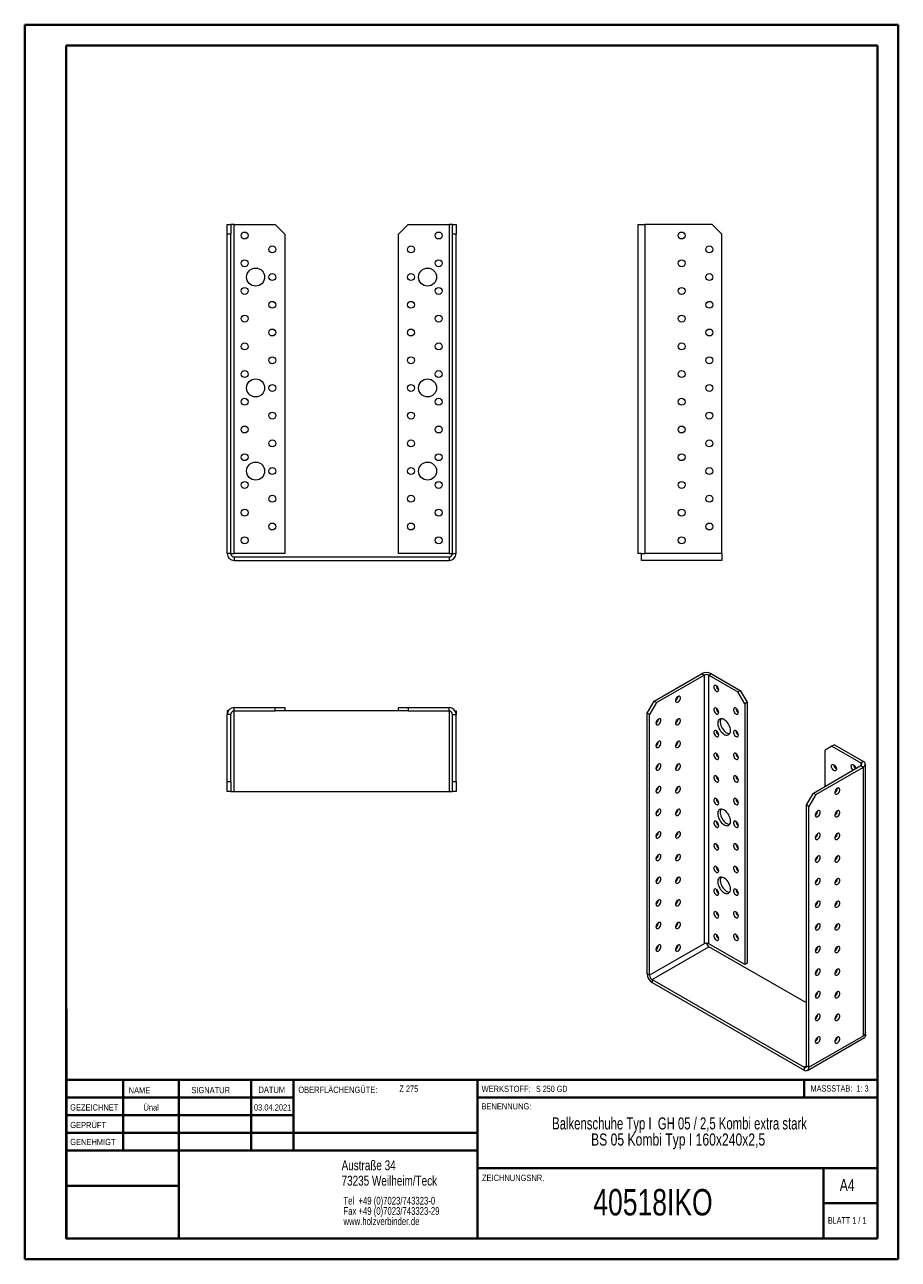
# Model space of a CAD drawing. Header units: millimetres. Extents: x 0 to 210, y 0 to 297.
import ezdxf

# ---------------------------------------------------------------- set-up
doc = ezdxf.new("R2010")
doc.units = ezdxf.units.MM
doc.styles.add('SLDTEXTSTYLE0', font='TXT', dxfattribs={"width": 0.75})
doc.styles.add('SLDTEXTSTYLE1', font='TXT', dxfattribs={"width": 0.681818})
doc.styles.add('SLDTEXTSTYLE2', font='TXT', dxfattribs={"width": 0.7})
doc.styles.add('SLDTEXTSTYLE3', font='TXT', dxfattribs={"width": 0.6875})
doc.styles.add('SLDTEXTSTYLE4', font='TXT', dxfattribs={"width": 0.69898})

# ---------------------------------------------------------------- blocks, each defined once
blk = doc.blocks.new('SW_NOTE_0')
at = {"color": 0, "linetype": 'Continuous', "lineweight": 0, "char_height": 1.8521, "attachment_point": 1, "style": 'SLDTEXTSTYLE0'}
for s, insert in [('Tel  +49 (0)7023/743323-0', (0, 2.39)), ('Fax +49 (0)7023/743323-29', (0, -0.08)), ('www.holzverbinder.de', (0, -2.55))]:
    blk.add_mtext(s, dxfattribs=dict(at, insert=insert))
blk = doc.blocks.new('SW_NOTE_1')
at = {"color": 0, "linetype": 'Continuous', "lineweight": 0, "char_height": 2.9104, "attachment_point": 2}
for s, insert, style in [('Balkenschuhe Typ I  GH 05 / 2,5 Kombi extra stark', (45.38, 3.75), 'SLDTEXTSTYLE4'), ('BS 05 Kombi Typ I 160x240x2,5', (45.04, -0.13), 'SLDTEXTSTYLE0')]:
    blk.add_mtext(s, dxfattribs=dict(at, insert=insert, style=style))

msp = doc.modelspace()

# ---------------------------------------------------------------- linework, layer by layer
at = {"color": 7, "linetype": 'Continuous', "lineweight": 40}
for p, q in [((0.08, 0.21), (0.08, 297.21)), ((0.08, 297.21), (210.08, 297.21)), ((210.08, 0.21), (210.08, 297.21)), ((210.08, 292.21), (210.08, 297.21)), ((10.08, 292.21), (205.08, 292.21)), ((10.08, 5.21), (10.08, 292.21)), ((205.08, 5.21), (205.08, 292.21)), ((10.11, 60.37), (10.11, 5.12)), ((205.08, 43.37), (10.11, 43.37)), ((23.71, 43.37), (23.71, 26.37)), ((37.1, 43.37), (37.1, 5.12)), ((54.51, 43.37), (54.51, 26.37)), ((64.71, 26.37), (64.71, 43.37)), ((108.91, 43.37), (108.91, 5.12)), ((187.47, 39.12), (187.47, 43.37)), ((64.71, 39.1), (10.11, 39.1)), ((205.08, 39.12), (108.91, 39.12)), ((64.71, 34.87), (10.11, 34.87)), ((108.91, 30.62), (10.11, 30.62)), ((108.91, 26.37), (10.11, 26.37)), ((108.91, 22.12), (205.08, 22.12)), ((192.08, 5.21), (192.08, 22.21)), ((37.1, 17.87), (10.11, 17.87)), ((10.11, 13.71), (10.08, 13.71)), ((205.08, 13.71), (192.08, 13.71)), ((10.11, 9.46), (10.08, 9.46)), ((10.08, 5.21), (205.08, 5.21)), ((205.08, 5.21), (180.99, 5.21)), ((0.08, 0.21), (210.08, 0.21))]:
    msp.add_line(p, q, dxfattribs=at)
at = {"color": 7, "linetype": 'Continuous', "lineweight": 15}
for p, q in [((48.76, 249.17), (49.59, 249.17)), ((48.76, 246.83), (48.76, 249.17)), ((49.59, 246.83), (48.76, 246.83)), ((48.76, 170), (48.76, 246.83)), ((49.59, 249.17), (49.59, 246.83)), ((50.43, 249.17), (49.59, 249.17)), ((49.59, 170), (49.59, 246.83)), ((50.43, 170), (50.43, 249.17)), ((50.43, 249.17), (60.26, 249.17)), ((62.59, 246.83), (60.26, 249.17)), ((62.59, 246.83), (62.59, 170)), ((92.26, 249.17), (89.93, 246.83)), ((89.93, 170), (89.93, 246.83)), ((92.26, 249.17), (102.09, 249.17)), ((102.09, 249.17), (102.09, 170)), ((102.93, 249.17), (102.09, 249.17)), ((102.93, 246.83), (102.93, 249.17)), ((102.93, 249.17), (103.76, 249.17)), ((102.93, 170), (102.93, 246.83)), ((103.76, 246.83), (102.93, 246.83)), ((103.76, 249.17), (103.76, 246.83)), ((103.76, 170), (103.76, 246.83)), ((147.5, 249.17), (147.5, 170)), ((147.5, 249.17), (149.17, 249.17)), ((149.17, 249.17), (149.17, 170)), ((165.33, 249.17), (149.17, 249.17)), ((167.67, 246.83), (165.33, 249.17)), ((167.67, 170), (167.67, 246.83)), ((49.59, 170), (48.76, 170)), ((49.59, 170), (50.43, 170)), ((62.59, 170), (50.43, 170)), ((102.09, 170), (89.93, 170)), ((102.09, 170), (102.93, 170)), ((102.93, 170), (103.76, 170)), ((148.33, 170), (147.5, 170)), ((148.33, 168.33), (148.33, 170)), ((148.33, 170), (149.17, 170)), ((167.67, 170), (149.17, 170)), ((167.67, 170), (167.67, 168.33)), ((50.43, 169.17), (50.43, 168.33)), ((50.43, 169.17), (102.09, 169.17)), ((50.43, 168.33), (102.09, 168.33)), ((102.09, 169.17), (102.09, 168.33)), ((167.67, 168.33), (148.33, 168.33)), ((151.36, 134.48), (162.79, 141.08)), ((151.94, 134.14), (163.38, 140.74)), ((163.38, 140.74), (162.79, 141.08)), ((163.38, 140.74), (163.38, 76.09)), ((164.55, 140.74), (165.14, 141.08)), ((164.55, 76.09), (164.55, 140.74)), ((164.55, 140.74), (171.51, 136.72)), ((165.14, 141.08), (172.1, 137.06)), ((171.51, 136.72), (172.1, 137.06)), ((173.16, 133.87), (171.51, 136.72)), ((172.1, 137.06), (173.75, 134.21)), ((149.71, 131.62), (151.36, 134.48)), ((151.94, 134.14), (150.29, 131.28)), ((151.36, 134.48), (151.94, 134.14)), ((173.75, 134.21), (173.16, 133.87)), ((173.16, 133.87), (173.16, 71.13)), ((173.75, 134.21), (173.75, 71.47)), ((48.76, 132.12), (48.76, 131.28)), ((48.98, 132.12), (48.76, 132.12)), ((49.59, 131.28), (48.76, 131.28)), ((48.76, 115.12), (48.76, 131.28)), ((49.59, 115.12), (49.59, 131.28)), ((50.43, 132.12), (50.43, 132.95)), ((50.43, 132.95), (60.26, 132.95)), ((50.43, 132.12), (60.26, 132.12)), ((50.43, 112.78), (50.43, 132.12)), ((60.26, 132.12), (60.26, 132.95)), ((60.26, 132.95), (62.59, 132.95)), ((62.59, 132.12), (60.26, 132.12)), ((62.59, 132.95), (62.59, 132.12)), ((89.93, 132.12), (62.59, 132.12)), ((89.93, 132.12), (89.93, 132.95)), ((89.93, 132.95), (92.26, 132.95)), ((92.26, 132.12), (89.93, 132.12)), ((92.26, 132.95), (92.26, 132.12)), ((92.26, 132.95), (102.09, 132.95)), ((92.26, 132.12), (102.09, 132.12)), ((102.09, 132.12), (102.09, 132.95)), ((102.09, 132.12), (102.09, 112.78)), ((102.93, 131.28), (103.76, 131.28)), ((102.93, 115.12), (102.93, 131.28)), ((103.54, 132.12), (103.76, 132.12)), ((103.76, 132.12), (103.76, 131.28)), ((103.76, 115.12), (103.76, 131.28)), ((150.29, 131.28), (149.71, 131.62)), ((149.71, 68.88), (149.71, 131.62)), ((150.29, 68.54), (150.29, 131.28)), ((194.13, 123.66), (192.49, 122.71)), ((192.49, 114), (192.49, 122.71)), ((194.72, 124), (194.13, 123.66)), ((194.13, 123.66), (201.09, 119.65)), ((194.72, 124), (201.68, 119.99)), ((189.66, 112.37), (201.09, 118.97)), ((201.09, 119.65), (201.68, 119.99)), ((201.09, 119.65), (201.09, 118.97)), ((201.09, 118.97), (201.68, 118.63)), ((202.17, 54.66), (202.17, 119.31)), ((190.25, 112.03), (201.68, 118.63)), ((201.68, 53.98), (201.68, 118.63)), ((48.76, 115.12), (49.59, 115.12)), ((48.76, 112.78), (48.76, 115.12)), ((49.59, 115.12), (49.59, 112.78)), ((102.93, 115.12), (103.76, 115.12)), ((102.93, 112.78), (102.93, 115.12)), ((103.76, 115.12), (103.76, 112.78)), ((49.59, 112.78), (48.76, 112.78)), ((49.59, 112.78), (50.43, 112.78)), ((50.43, 112.78), (102.09, 112.78)), ((102.09, 112.78), (102.93, 112.78)), ((103.76, 112.78), (102.93, 112.78)), ((188.01, 109.51), (189.66, 112.37)), ((190.25, 112.03), (188.6, 109.17)), ((189.66, 112.37), (190.25, 112.03)), ((188.6, 109.17), (188.01, 109.51)), ((188.01, 46.77), (188.01, 109.51)), ((188.6, 46.43), (188.6, 109.17)), ((163.38, 76.09), (150.29, 68.54)), ((150.88, 67.52), (164.55, 75.41)), ((173.16, 71.13), (164.55, 76.09)), ((188.01, 61.88), (164.55, 75.41)), ((173.75, 71.47), (173.16, 71.13)), ((150.29, 68.54), (149.71, 68.88)), ((150.88, 67.52), (187.42, 46.43)), ((150.88, 67.52), (150.88, 66.84)), ((150.88, 66.84), (187.42, 45.75)), ((195.2, 58.41), (194.96, 58.54)), ((188.25, 45.67), (201.92, 53.56)), ((188.6, 46.43), (201.68, 53.98)), ((202.27, 54.32), (201.68, 53.98)), ((202.11, 54.42), (202.27, 54.32)), ((188.01, 46.77), (187.42, 46.43)), ((187.42, 46.43), (187.42, 45.75)), ((188.01, 46.77), (188.6, 46.43))]:
    msp.add_line(p, q, dxfattribs=at)
at = {"color": 7, "linetype": 'Continuous', "lineweight": 0}
for p, q in [((64.71, 39.12), (10.11, 39.12)), ((23.71, 5.21), (23.71, 5.12)), ((54.51, 5.21), (54.51, 5.12))]:
    msp.add_line(p, q, dxfattribs=at)
at = {"color": 7, "linetype": 'Continuous', "lineweight": 15, "flags": 128}
for points in [[(166.91, 137.2), (166.89, 137.42), (166.81, 137.64), (166.69, 137.86), (166.54, 138.05), (166.37, 138.19), (166.19, 138.28), (166.03, 138.3), (165.89, 138.25), (165.79, 138.14), (165.74, 137.98), (165.74, 137.77), (165.79, 137.55), (165.89, 137.33), (166.03, 137.12), (166.19, 136.95), (166.37, 136.84), (166.54, 136.78), (166.69, 136.8), (166.81, 136.88), (166.89, 137.01), (166.91, 137.2)], [(157.13, 135.64), (156.96, 135.5), (156.8, 135.33), (156.67, 135.11), (156.58, 134.89), (156.54, 134.67), (156.56, 134.47), (156.62, 134.32), (156.73, 134.22), (156.87, 134.19), (157.04, 134.23), (157.22, 134.33), (157.39, 134.49), (157.53, 134.69), (157.64, 134.91), (157.7, 135.13), (157.72, 135.34), (157.68, 135.52), (157.59, 135.64), (157.46, 135.71), (157.3, 135.71), (157.13, 135.64)], [(166.91, 131.76), (166.89, 131.97), (166.81, 132.2), (166.69, 132.42), (166.54, 132.61), (166.37, 132.75), (166.19, 132.84), (166.03, 132.86), (165.89, 132.81), (165.79, 132.7), (165.74, 132.53), (165.74, 132.33), (165.79, 132.11), (165.89, 131.88), (166.03, 131.68), (166.19, 131.51), (166.37, 131.39), (166.54, 131.34), (166.69, 131.35), (166.81, 131.43), (166.89, 131.57), (166.91, 131.76)], [(171.63, 131.76), (171.6, 131.97), (171.52, 132.2), (171.4, 132.42), (171.25, 132.61), (171.08, 132.75), (170.91, 132.84), (170.74, 132.86), (170.6, 132.81), (170.51, 132.7), (170.45, 132.53), (170.45, 132.33), (170.51, 132.11), (170.6, 131.88), (170.74, 131.68), (170.91, 131.51), (171.08, 131.39), (171.25, 131.34), (171.4, 131.35), (171.52, 131.43), (171.6, 131.57), (171.63, 131.76)], [(152.42, 130.19), (152.24, 130.06), (152.08, 129.88), (151.95, 129.67), (151.87, 129.44), (151.83, 129.22), (151.84, 129.03), (151.91, 128.88), (152.01, 128.78), (152.16, 128.75), (152.33, 128.79), (152.5, 128.89), (152.67, 129.05), (152.82, 129.24), (152.93, 129.47), (152.99, 129.69), (153, 129.9), (152.96, 130.08), (152.88, 130.2), (152.75, 130.27), (152.59, 130.26), (152.42, 130.19)], [(157.13, 130.19), (156.96, 130.06), (156.8, 129.88), (156.67, 129.67), (156.58, 129.44), (156.54, 129.22), (156.56, 129.03), (156.62, 128.88), (156.73, 128.78), (156.87, 128.75), (157.04, 128.79), (157.22, 128.89), (157.39, 129.05), (157.53, 129.24), (157.64, 129.47), (157.7, 129.69), (157.72, 129.9), (157.68, 130.08), (157.59, 130.2), (157.46, 130.26), (157.3, 130.26), (157.13, 130.19)], [(169.74, 127.4), (169.72, 127.73), (169.64, 128.08), (169.52, 128.43), (169.36, 128.78), (169.16, 129.12), (168.93, 129.42), (168.68, 129.7), (168.41, 129.92), (168.14, 130.09), (167.87, 130.21), (167.61, 130.26), (167.36, 130.25), (167.15, 130.18), (166.97, 130.04), (166.83, 129.85), (166.73, 129.61), (166.68, 129.33), (166.68, 129.01), (166.73, 128.67), (166.83, 128.32), (166.97, 127.96), (167.15, 127.62), (167.36, 127.3), (167.61, 127.01), (167.87, 126.76), (168.14, 126.56), (168.41, 126.41), (168.68, 126.33), (168.93, 126.31), (169.16, 126.35), (169.36, 126.46), (169.52, 126.62), (169.64, 126.84), (169.72, 127.1), (169.74, 127.4)], [(167.46, 130.26), (167.42, 130.19), (167.32, 129.95), (167.27, 129.67), (167.27, 129.35), (167.32, 129.01), (167.42, 128.66), (167.56, 128.3), (167.74, 127.96), (167.95, 127.64), (168.19, 127.35), (168.46, 127.1), (168.73, 126.9), (169, 126.75), (169.27, 126.67), (169.52, 126.65), (169.54, 126.65)], [(152.42, 124.75), (152.24, 124.62), (152.08, 124.44), (151.95, 124.23), (151.87, 124), (151.83, 123.78), (151.84, 123.58), (151.91, 123.43), (152.01, 123.34), (152.16, 123.31), (152.33, 123.34), (152.5, 123.45), (152.67, 123.6), (152.82, 123.8), (152.93, 124.02), (152.99, 124.25), (153, 124.46), (152.96, 124.63), (152.88, 124.76), (152.75, 124.82), (152.59, 124.82), (152.42, 124.75)], [(157.13, 124.75), (156.96, 124.62), (156.8, 124.44), (156.67, 124.23), (156.58, 124), (156.54, 123.78), (156.56, 123.58), (156.62, 123.43), (156.73, 123.34), (156.87, 123.31), (157.04, 123.34), (157.22, 123.45), (157.39, 123.6), (157.53, 123.8), (157.64, 124.02), (157.7, 124.25), (157.72, 124.46), (157.68, 124.63), (157.59, 124.76), (157.46, 124.82), (157.3, 124.82), (157.13, 124.75)], [(166.91, 126.31), (166.89, 126.53), (166.81, 126.75), (166.69, 126.97), (166.54, 127.16), (166.37, 127.31), (166.19, 127.39), (166.03, 127.41), (165.89, 127.36), (165.79, 127.25), (165.74, 127.09), (165.74, 126.89), (165.79, 126.66), (165.89, 126.44), (166.03, 126.23), (166.19, 126.06), (166.37, 125.95), (166.54, 125.89), (166.69, 125.91), (166.81, 125.99), (166.89, 126.13), (166.91, 126.31)], [(171.63, 126.31), (171.6, 126.53), (171.52, 126.76), (171.4, 126.97), (171.25, 127.16), (171.08, 127.31), (170.91, 127.39), (170.74, 127.41), (170.6, 127.37), (170.51, 127.25), (170.45, 127.09), (170.45, 126.89), (170.51, 126.66), (170.6, 126.44), (170.74, 126.23), (170.91, 126.07), (171.08, 125.95), (171.25, 125.9), (171.4, 125.91), (171.52, 125.99), (171.6, 126.13), (171.63, 126.31)], [(166.91, 120.87), (166.89, 121.08), (166.81, 121.31), (166.69, 121.53), (166.54, 121.72), (166.37, 121.86), (166.19, 121.95), (166.03, 121.97), (165.89, 121.92), (165.79, 121.81), (165.74, 121.65), (165.74, 121.44), (165.79, 121.22), (165.89, 121), (166.03, 120.79), (166.19, 120.62), (166.37, 120.51), (166.54, 120.45), (166.69, 120.46), (166.81, 120.54), (166.89, 120.68), (166.91, 120.87)], [(171.63, 120.87), (171.6, 121.08), (171.52, 121.31), (171.4, 121.53), (171.25, 121.72), (171.08, 121.86), (170.91, 121.95), (170.74, 121.97), (170.6, 121.92), (170.51, 121.81), (170.45, 121.65), (170.45, 121.44), (170.51, 121.22), (170.6, 121), (170.74, 120.79), (170.91, 120.62), (171.08, 120.51), (171.25, 120.45), (171.4, 120.47), (171.52, 120.55), (171.6, 120.68), (171.63, 120.87)], [(152.42, 119.3), (152.24, 119.17), (152.08, 118.99), (151.95, 118.78), (151.87, 118.56), (151.83, 118.34), (151.84, 118.14), (151.91, 117.99), (152.01, 117.89), (152.16, 117.86), (152.33, 117.9), (152.5, 118), (152.67, 118.16), (152.82, 118.36), (152.93, 118.58), (152.99, 118.8), (153, 119.01), (152.96, 119.19), (152.88, 119.31), (152.75, 119.38), (152.59, 119.37), (152.42, 119.3)], [(157.13, 119.3), (156.96, 119.17), (156.8, 118.99), (156.67, 118.78), (156.58, 118.56), (156.54, 118.34), (156.56, 118.14), (156.62, 117.99), (156.73, 117.89), (156.87, 117.86), (157.04, 117.9), (157.22, 118), (157.39, 118.16), (157.53, 118.36), (157.64, 118.58), (157.7, 118.8), (157.72, 119.01), (157.68, 119.19), (157.59, 119.31), (157.46, 119.38), (157.3, 119.37), (157.13, 119.3)], [(194.02, 118.83), (194.04, 119.02), (194.12, 119.15), (194.24, 119.23), (194.39, 119.25), (194.56, 119.19), (194.74, 119.08), (194.9, 118.91), (195.04, 118.7), (195.14, 118.48), (195.19, 118.25), (195.19, 118.05), (195.14, 117.89), (195.04, 117.78), (194.9, 117.73), (194.74, 117.75), (194.56, 117.84), (194.39, 117.98), (194.24, 118.17), (194.12, 118.39), (194.04, 118.61), (194.02, 118.83)], [(198.73, 118.83), (198.76, 119.02), (198.83, 119.15), (198.95, 119.23), (199.11, 119.25), (199.28, 119.19), (199.45, 119.08), (199.62, 118.91), (199.75, 118.7), (199.85, 118.48), (199.9, 118.28)], [(166.91, 115.43), (166.89, 115.64), (166.81, 115.87), (166.69, 116.09), (166.54, 116.27), (166.37, 116.42), (166.19, 116.5), (166.03, 116.52), (165.89, 116.48), (165.79, 116.37), (165.74, 116.2), (165.74, 116), (165.79, 115.78), (165.89, 115.55), (166.03, 115.35), (166.19, 115.18), (166.37, 115.06), (166.54, 115.01), (166.69, 115.02), (166.81, 115.1), (166.89, 115.24), (166.91, 115.43)], [(171.63, 115.43), (171.6, 115.64), (171.52, 115.87), (171.4, 116.09), (171.25, 116.28), (171.08, 116.42), (170.91, 116.5), (170.74, 116.53), (170.6, 116.48), (170.51, 116.37), (170.45, 116.2), (170.45, 116), (170.51, 115.78), (170.6, 115.55), (170.74, 115.35), (170.91, 115.18), (171.08, 115.06), (171.25, 115.01), (171.4, 115.02), (171.52, 115.1), (171.6, 115.24), (171.63, 115.43)], [(152.42, 113.86), (152.24, 113.73), (152.08, 113.55), (151.95, 113.34), (151.87, 113.11), (151.83, 112.89), (151.84, 112.7), (151.91, 112.55), (152.01, 112.45), (152.16, 112.42), (152.33, 112.46), (152.5, 112.56), (152.67, 112.72), (152.82, 112.91), (152.93, 113.13), (152.99, 113.36), (153, 113.57), (152.96, 113.75), (152.88, 113.87), (152.75, 113.93), (152.59, 113.93), (152.42, 113.86)], [(157.13, 113.86), (156.96, 113.73), (156.8, 113.55), (156.67, 113.34), (156.58, 113.11), (156.54, 112.89), (156.56, 112.7), (156.62, 112.55), (156.73, 112.45), (156.87, 112.42), (157.04, 112.46), (157.22, 112.56), (157.39, 112.71), (157.53, 112.91), (157.64, 113.13), (157.7, 113.36), (157.72, 113.57), (157.68, 113.75), (157.59, 113.87), (157.46, 113.93), (157.3, 113.93), (157.13, 113.86)], [(195.43, 113.52), (195.26, 113.39), (195.1, 113.21), (194.97, 113), (194.88, 112.78), (194.84, 112.56), (194.86, 112.36), (194.92, 112.21), (195.03, 112.11), (195.18, 112.08), (195.34, 112.12), (195.52, 112.22), (195.69, 112.38), (195.83, 112.58), (195.94, 112.8), (196.01, 113.02), (196.02, 113.23), (195.98, 113.41), (195.89, 113.53), (195.76, 113.6), (195.61, 113.59), (195.43, 113.52)], [(195.13, 112.75), (194.98, 112.88), (194.94, 112.93)], [(195.08, 113.18), (195.14, 113.04), (195.19, 112.83)], [(166.91, 109.98), (166.89, 110.2), (166.81, 110.42), (166.69, 110.64), (166.54, 110.83), (166.37, 110.97), (166.19, 111.06), (166.03, 111.08), (165.89, 111.03), (165.79, 110.92), (165.74, 110.76), (165.74, 110.56), (165.79, 110.33), (165.89, 110.11), (166.03, 109.9), (166.19, 109.73), (166.37, 109.62), (166.54, 109.56), (166.69, 109.58), (166.81, 109.66), (166.89, 109.8), (166.91, 109.98)], [(171.63, 109.98), (171.6, 110.2), (171.52, 110.42), (171.4, 110.64), (171.25, 110.83), (171.08, 110.98), (170.91, 111.06), (170.74, 111.08), (170.6, 111.03), (170.51, 110.92), (170.45, 110.76), (170.45, 110.56), (170.51, 110.33), (170.6, 110.11), (170.74, 109.9), (170.91, 109.73), (171.08, 109.62), (171.25, 109.56), (171.4, 109.58), (171.52, 109.66), (171.6, 109.8), (171.63, 109.98)], [(152.42, 108.42), (152.24, 108.29), (152.08, 108.11), (151.95, 107.9), (151.87, 107.67), (151.83, 107.45), (151.84, 107.25), (151.91, 107.1), (152.01, 107.01), (152.16, 106.98), (152.33, 107.01), (152.5, 107.11), (152.67, 107.27), (152.82, 107.47), (152.93, 107.69), (152.99, 107.92), (153, 108.13), (152.96, 108.3), (152.88, 108.43), (152.75, 108.49), (152.59, 108.49), (152.42, 108.42)], [(157.13, 108.42), (156.96, 108.29), (156.8, 108.11), (156.67, 107.89), (156.58, 107.67), (156.54, 107.45), (156.56, 107.25), (156.62, 107.1), (156.73, 107.01), (156.87, 106.98), (157.04, 107.01), (157.22, 107.11), (157.39, 107.27), (157.53, 107.47), (157.64, 107.69), (157.7, 107.92), (157.72, 108.13), (157.68, 108.3), (157.59, 108.43), (157.46, 108.49), (157.3, 108.49), (157.13, 108.42)], [(169.74, 105.63), (169.72, 105.96), (169.64, 106.31), (169.52, 106.66), (169.36, 107.01), (169.16, 107.34), (168.93, 107.65), (168.68, 107.92), (168.41, 108.15), (168.14, 108.32), (167.87, 108.43), (167.61, 108.49), (167.36, 108.48), (167.15, 108.4), (166.97, 108.27), (166.83, 108.08), (166.73, 107.83), (166.68, 107.55), (166.68, 107.23), (166.73, 106.89), (166.83, 106.54), (166.97, 106.19), (167.15, 105.84), (167.36, 105.52), (167.61, 105.23), (167.87, 104.98), (168.14, 104.78), (168.41, 104.64), (168.68, 104.56), (168.93, 104.53), (169.16, 104.58), (169.36, 104.68), (169.52, 104.84), (169.64, 105.06), (169.72, 105.33), (169.74, 105.63)], [(167.46, 108.49), (167.42, 108.42), (167.32, 108.17), (167.27, 107.89), (167.27, 107.57), (167.32, 107.23), (167.42, 106.88), (167.56, 106.53), (167.74, 106.18), (167.95, 105.86), (168.19, 105.57), (168.46, 105.32), (168.73, 105.12), (169, 104.98), (169.27, 104.9), (169.52, 104.87), (169.54, 104.88)], [(190.72, 108.08), (190.54, 107.95), (190.39, 107.77), (190.26, 107.56), (190.17, 107.33), (190.13, 107.11), (190.14, 106.92), (190.21, 106.77), (190.32, 106.67), (190.46, 106.64), (190.63, 106.68), (190.81, 106.78), (190.97, 106.93), (191.12, 107.13), (191.23, 107.35), (191.29, 107.58), (191.3, 107.79), (191.27, 107.97), (191.18, 108.09), (191.05, 108.15), (190.89, 108.15), (190.72, 108.08)], [(195.43, 108.08), (195.26, 107.95), (195.1, 107.77), (194.97, 107.56), (194.88, 107.33), (194.84, 107.11), (194.86, 106.92), (194.92, 106.77), (195.03, 106.67), (195.18, 106.64), (195.34, 106.68), (195.52, 106.78), (195.69, 106.93), (195.83, 107.13), (195.94, 107.35), (196.01, 107.58), (196.02, 107.79), (195.98, 107.97), (195.89, 108.09), (195.76, 108.15), (195.61, 108.15), (195.43, 108.08)], [(195.13, 107.31), (194.98, 107.43), (194.94, 107.48)], [(195.08, 107.74), (195.14, 107.59), (195.19, 107.39)], [(166.91, 104.54), (166.89, 104.75), (166.81, 104.98), (166.69, 105.2), (166.54, 105.39), (166.37, 105.53), (166.19, 105.62), (166.03, 105.64), (165.89, 105.59), (165.79, 105.48), (165.74, 105.32), (165.74, 105.11), (165.79, 104.89), (165.89, 104.66), (166.03, 104.46), (166.19, 104.29), (166.37, 104.17), (166.54, 104.12), (166.69, 104.13), (166.81, 104.21), (166.89, 104.35), (166.91, 104.54)], [(171.63, 104.54), (171.6, 104.75), (171.52, 104.98), (171.4, 105.2), (171.25, 105.39), (171.08, 105.53), (170.91, 105.62), (170.74, 105.64), (170.6, 105.59), (170.51, 105.48), (170.45, 105.32), (170.45, 105.11), (170.51, 104.89), (170.6, 104.67), (170.74, 104.46), (170.91, 104.29), (171.08, 104.17), (171.25, 104.12), (171.4, 104.13), (171.52, 104.21), (171.6, 104.35), (171.63, 104.54)], [(152.42, 102.97), (152.24, 102.84), (152.08, 102.66), (151.95, 102.45), (151.87, 102.23), (151.83, 102.01), (151.84, 101.81), (151.91, 101.66), (152.01, 101.56), (152.16, 101.53), (152.33, 101.57), (152.5, 101.67), (152.67, 101.83), (152.82, 102.03), (152.93, 102.25), (152.99, 102.47), (153, 102.68), (152.96, 102.86), (152.88, 102.98), (152.75, 103.05), (152.59, 103.04), (152.42, 102.97)], [(157.13, 102.97), (156.96, 102.84), (156.8, 102.66), (156.67, 102.45), (156.58, 102.22), (156.54, 102), (156.56, 101.81), (156.62, 101.66), (156.73, 101.56), (156.87, 101.53), (157.04, 101.57), (157.22, 101.67), (157.39, 101.83), (157.53, 102.03), (157.64, 102.25), (157.7, 102.47), (157.72, 102.68), (157.68, 102.86), (157.59, 102.98), (157.46, 103.05), (157.3, 103.04), (157.13, 102.97)], [(190.72, 102.64), (190.54, 102.51), (190.39, 102.33), (190.26, 102.12), (190.17, 101.89), (190.13, 101.67), (190.14, 101.47), (190.21, 101.32), (190.32, 101.23), (190.46, 101.2), (190.63, 101.23), (190.81, 101.33), (190.97, 101.49), (191.12, 101.69), (191.23, 101.91), (191.29, 102.14), (191.3, 102.35), (191.27, 102.52), (191.18, 102.65), (191.05, 102.71), (190.89, 102.71), (190.72, 102.64)], [(195.43, 102.64), (195.26, 102.51), (195.1, 102.33), (194.97, 102.11), (194.88, 101.89), (194.84, 101.67), (194.86, 101.47), (194.92, 101.32), (195.03, 101.23), (195.18, 101.2), (195.34, 101.23), (195.52, 101.33), (195.69, 101.49), (195.83, 101.69), (195.94, 101.91), (196.01, 102.14), (196.02, 102.35), (195.98, 102.52), (195.89, 102.65), (195.76, 102.71), (195.61, 102.71), (195.43, 102.64)], [(195.13, 101.86), (194.98, 101.99), (194.94, 102.04)], [(195.08, 102.3), (195.14, 102.15), (195.19, 101.94)], [(166.91, 99.09), (166.89, 99.31), (166.81, 99.54), (166.69, 99.75), (166.54, 99.94), (166.37, 100.09), (166.19, 100.17), (166.03, 100.19), (165.89, 100.15), (165.79, 100.04), (165.74, 99.87), (165.74, 99.67), (165.79, 99.45), (165.89, 99.22), (166.03, 99.02), (166.19, 98.85), (166.37, 98.73), (166.54, 98.68), (166.69, 98.69), (166.81, 98.77), (166.89, 98.91), (166.91, 99.09)], [(171.63, 99.09), (171.6, 99.31), (171.52, 99.54), (171.4, 99.75), (171.25, 99.94), (171.08, 100.09), (170.91, 100.17), (170.74, 100.19), (170.6, 100.15), (170.51, 100.04), (170.45, 99.87), (170.45, 99.67), (170.51, 99.45), (170.6, 99.22), (170.74, 99.02), (170.91, 98.85), (171.08, 98.73), (171.25, 98.68), (171.4, 98.69), (171.52, 98.77), (171.6, 98.91), (171.63, 99.09)], [(152.42, 97.53), (152.24, 97.4), (152.08, 97.22), (151.95, 97.01), (151.87, 96.78), (151.83, 96.56), (151.84, 96.37), (151.91, 96.21), (152.01, 96.12), (152.16, 96.09), (152.33, 96.13), (152.5, 96.23), (152.67, 96.38), (152.82, 96.58), (152.93, 96.8), (152.99, 97.03), (153, 97.24), (152.96, 97.42), (152.88, 97.54), (152.75, 97.6), (152.59, 97.6), (152.42, 97.53)], [(157.13, 97.53), (156.96, 97.4), (156.8, 97.22), (156.67, 97.01), (156.58, 96.78), (156.54, 96.56), (156.56, 96.37), (156.62, 96.21), (156.73, 96.12), (156.87, 96.09), (157.04, 96.13), (157.22, 96.23), (157.39, 96.38), (157.53, 96.58), (157.64, 96.8), (157.7, 97.03), (157.72, 97.24), (157.68, 97.41), (157.59, 97.54), (157.46, 97.6), (157.3, 97.6), (157.13, 97.53)], [(190.72, 97.19), (190.54, 97.06), (190.39, 96.88), (190.26, 96.67), (190.17, 96.45), (190.13, 96.22), (190.14, 96.03), (190.21, 95.88), (190.32, 95.78), (190.46, 95.75), (190.63, 95.79), (190.81, 95.89), (190.97, 96.05), (191.12, 96.25), (191.23, 96.47), (191.29, 96.69), (191.3, 96.9), (191.27, 97.08), (191.18, 97.2), (191.05, 97.27), (190.89, 97.26), (190.72, 97.19)], [(195.43, 97.19), (195.26, 97.06), (195.1, 96.88), (194.97, 96.67), (194.88, 96.44), (194.84, 96.22), (194.86, 96.03), (194.92, 95.88), (195.03, 95.78), (195.18, 95.75), (195.34, 95.79), (195.52, 95.89), (195.69, 96.05), (195.83, 96.25), (195.94, 96.47), (196.01, 96.69), (196.02, 96.9), (195.98, 97.08), (195.89, 97.2), (195.76, 97.27), (195.61, 97.26), (195.43, 97.19)], [(195.13, 96.42), (194.98, 96.55), (194.94, 96.59)], [(195.08, 96.85), (195.14, 96.7), (195.19, 96.5)], [(152.42, 92.09), (152.24, 91.96), (152.08, 91.78), (151.95, 91.56), (151.87, 91.34), (151.83, 91.12), (151.84, 90.92), (151.91, 90.77), (152.01, 90.68), (152.16, 90.65), (152.33, 90.68), (152.5, 90.78), (152.67, 90.94), (152.82, 91.14), (152.93, 91.36), (152.99, 91.59), (153, 91.8), (152.96, 91.97), (152.88, 92.1), (152.75, 92.16), (152.59, 92.16), (152.42, 92.09)], [(157.13, 92.09), (156.96, 91.96), (156.8, 91.78), (156.67, 91.56), (156.58, 91.34), (156.54, 91.12), (156.56, 90.92), (156.62, 90.77), (156.73, 90.68), (156.87, 90.65), (157.04, 90.68), (157.22, 90.78), (157.39, 90.94), (157.53, 91.14), (157.64, 91.36), (157.7, 91.59), (157.72, 91.8), (157.68, 91.97), (157.59, 92.1), (157.46, 92.16), (157.3, 92.16), (157.13, 92.09)], [(166.91, 93.65), (166.89, 93.87), (166.81, 94.09), (166.69, 94.31), (166.54, 94.5), (166.37, 94.64), (166.19, 94.73), (166.03, 94.75), (165.89, 94.7), (165.79, 94.59), (165.74, 94.43), (165.74, 94.23), (165.79, 94), (165.89, 93.78), (166.03, 93.57), (166.19, 93.4), (166.37, 93.29), (166.54, 93.23), (166.69, 93.25), (166.81, 93.33), (166.89, 93.47), (166.91, 93.65)], [(169.74, 89.3), (169.72, 89.63), (169.64, 89.97), (169.52, 90.33), (169.36, 90.68), (169.16, 91.01), (168.93, 91.32), (168.68, 91.59), (168.41, 91.82), (168.14, 91.99), (167.87, 92.1), (167.61, 92.16), (167.36, 92.14), (167.15, 92.07), (166.97, 91.94), (166.83, 91.75), (166.73, 91.5), (166.68, 91.22), (166.68, 90.9), (166.73, 90.56), (166.83, 90.21), (166.97, 89.86), (167.15, 89.51), (167.36, 89.19), (167.61, 88.9), (167.87, 88.65), (168.14, 88.45), (168.41, 88.31), (168.68, 88.22), (168.93, 88.2), (169.16, 88.25), (169.36, 88.35), (169.52, 88.51), (169.64, 88.73), (169.72, 88.99), (169.74, 89.3)], [(167.46, 92.16), (167.42, 92.09), (167.32, 91.84), (167.27, 91.56), (167.27, 91.24), (167.32, 90.9), (167.42, 90.55), (167.56, 90.2), (167.74, 89.85), (167.95, 89.53), (168.19, 89.24), (168.46, 88.99), (168.73, 88.79), (169, 88.65), (169.27, 88.56), (169.52, 88.54), (169.54, 88.55)], [(171.63, 93.65), (171.6, 93.87), (171.52, 94.09), (171.4, 94.31), (171.25, 94.5), (171.08, 94.64), (170.91, 94.73), (170.74, 94.75), (170.6, 94.7), (170.51, 94.59), (170.45, 94.43), (170.45, 94.23), (170.51, 94), (170.6, 93.78), (170.74, 93.57), (170.91, 93.4), (171.08, 93.29), (171.25, 93.23), (171.4, 93.25), (171.52, 93.33), (171.6, 93.47), (171.63, 93.65)], [(166.91, 88.21), (166.89, 88.42), (166.81, 88.65), (166.69, 88.87), (166.54, 89.06), (166.37, 89.2), (166.19, 89.29), (166.03, 89.31), (165.89, 89.26), (165.79, 89.15), (165.74, 88.99), (165.74, 88.78), (165.79, 88.56), (165.89, 88.33), (166.03, 88.13), (166.19, 87.96), (166.37, 87.84), (166.54, 87.79), (166.69, 87.8), (166.81, 87.88), (166.89, 88.02), (166.91, 88.21)], [(171.63, 88.21), (171.6, 88.42), (171.52, 88.65), (171.4, 88.87), (171.25, 89.06), (171.08, 89.2), (170.91, 89.29), (170.74, 89.31), (170.6, 89.26), (170.51, 89.15), (170.45, 88.99), (170.45, 88.78), (170.51, 88.56), (170.6, 88.33), (170.74, 88.13), (170.91, 87.96), (171.08, 87.84), (171.25, 87.79), (171.4, 87.8), (171.52, 87.88), (171.6, 88.02), (171.63, 88.21)], [(190.72, 91.75), (190.54, 91.62), (190.39, 91.44), (190.26, 91.23), (190.17, 91), (190.13, 90.78), (190.14, 90.59), (190.21, 90.43), (190.32, 90.34), (190.46, 90.31), (190.63, 90.35), (190.81, 90.45), (190.97, 90.6), (191.12, 90.8), (191.23, 91.02), (191.29, 91.25), (191.3, 91.46), (191.27, 91.63), (191.18, 91.76), (191.05, 91.82), (190.89, 91.82), (190.72, 91.75)], [(195.43, 91.75), (195.26, 91.62), (195.1, 91.44), (194.97, 91.23), (194.88, 91), (194.84, 90.78), (194.86, 90.59), (194.92, 90.43), (195.03, 90.34), (195.18, 90.31), (195.34, 90.35), (195.52, 90.45), (195.69, 90.6), (195.83, 90.8), (195.94, 91.02), (196.01, 91.25), (196.02, 91.46), (195.98, 91.63), (195.89, 91.76), (195.76, 91.82), (195.61, 91.82), (195.43, 91.75)], [(195.13, 90.98), (194.98, 91.1), (194.94, 91.15)], [(195.08, 91.41), (195.14, 91.26), (195.19, 91.06)], [(152.42, 86.64), (152.24, 86.51), (152.08, 86.33), (151.95, 86.12), (151.87, 85.89), (151.83, 85.67), (151.84, 85.48), (151.91, 85.33), (152.01, 85.23), (152.16, 85.2), (152.33, 85.24), (152.5, 85.34), (152.67, 85.5), (152.82, 85.7), (152.93, 85.92), (152.99, 86.14), (153, 86.35), (152.96, 86.53), (152.88, 86.65), (152.75, 86.72), (152.59, 86.71), (152.42, 86.64)], [(157.13, 86.64), (156.96, 86.51), (156.8, 86.33), (156.67, 86.12), (156.58, 85.89), (156.54, 85.67), (156.56, 85.48), (156.62, 85.33), (156.73, 85.23), (156.87, 85.2), (157.04, 85.24), (157.22, 85.34), (157.39, 85.5), (157.53, 85.69), (157.64, 85.92), (157.7, 86.14), (157.72, 86.35), (157.68, 86.53), (157.59, 86.65), (157.46, 86.72), (157.3, 86.71), (157.13, 86.64)], [(190.72, 86.31), (190.54, 86.18), (190.39, 86), (190.26, 85.78), (190.17, 85.56), (190.13, 85.34), (190.14, 85.14), (190.21, 84.99), (190.32, 84.9), (190.46, 84.87), (190.63, 84.9), (190.81, 85), (190.97, 85.16), (191.12, 85.36), (191.23, 85.58), (191.29, 85.81), (191.3, 86.02), (191.27, 86.19), (191.18, 86.32), (191.05, 86.38), (190.89, 86.38), (190.72, 86.31)], [(195.43, 86.31), (195.26, 86.18), (195.1, 86), (194.97, 85.78), (194.88, 85.56), (194.84, 85.34), (194.86, 85.14), (194.92, 84.99), (195.03, 84.9), (195.18, 84.86), (195.34, 84.9), (195.52, 85), (195.69, 85.16), (195.83, 85.36), (195.94, 85.58), (196.01, 85.81), (196.02, 86.02), (195.98, 86.19), (195.89, 86.32), (195.76, 86.38), (195.61, 86.38), (195.43, 86.31)], [(166.91, 82.76), (166.89, 82.98), (166.81, 83.21), (166.69, 83.42), (166.54, 83.61), (166.37, 83.76), (166.19, 83.84), (166.03, 83.86), (165.89, 83.82), (165.79, 83.71), (165.74, 83.54), (165.74, 83.34), (165.79, 83.12), (165.89, 82.89), (166.03, 82.68), (166.19, 82.52), (166.37, 82.4), (166.54, 82.35), (166.69, 82.36), (166.81, 82.44), (166.89, 82.58), (166.91, 82.76)], [(171.63, 82.76), (171.6, 82.98), (171.52, 83.21), (171.4, 83.42), (171.25, 83.61), (171.08, 83.76), (170.91, 83.84), (170.74, 83.86), (170.6, 83.82), (170.51, 83.71), (170.45, 83.54), (170.45, 83.34), (170.51, 83.12), (170.6, 82.89), (170.74, 82.69), (170.91, 82.52), (171.08, 82.4), (171.25, 82.35), (171.4, 82.36), (171.52, 82.44), (171.6, 82.58), (171.63, 82.76)], [(195.13, 85.53), (194.98, 85.66), (194.94, 85.71)], [(195.08, 85.97), (195.14, 85.82), (195.19, 85.61)], [(152.42, 81.2), (152.24, 81.07), (152.08, 80.89), (151.95, 80.68), (151.87, 80.45), (151.83, 80.23), (151.84, 80.04), (151.91, 79.88), (152.01, 79.79), (152.16, 79.76), (152.33, 79.8), (152.5, 79.9), (152.67, 80.05), (152.82, 80.25), (152.93, 80.47), (152.99, 80.7), (153, 80.91), (152.96, 81.08), (152.88, 81.21), (152.75, 81.27), (152.59, 81.27), (152.42, 81.2)], [(157.13, 81.2), (156.96, 81.07), (156.8, 80.89), (156.67, 80.68), (156.58, 80.45), (156.54, 80.23), (156.56, 80.04), (156.62, 79.88), (156.73, 79.79), (156.87, 79.76), (157.04, 79.79), (157.22, 79.9), (157.39, 80.05), (157.53, 80.25), (157.64, 80.47), (157.7, 80.7), (157.72, 80.91), (157.68, 81.08), (157.59, 81.21), (157.46, 81.27), (157.3, 81.27), (157.13, 81.2)], [(190.72, 80.86), (190.54, 80.73), (190.39, 80.55), (190.26, 80.34), (190.17, 80.11), (190.13, 79.89), (190.14, 79.7), (190.21, 79.55), (190.32, 79.45), (190.46, 79.42), (190.63, 79.46), (190.81, 79.56), (190.97, 79.72), (191.12, 79.91), (191.23, 80.14), (191.29, 80.36), (191.3, 80.57), (191.27, 80.75), (191.18, 80.87), (191.05, 80.94), (190.89, 80.93), (190.72, 80.86)], [(195.43, 80.86), (195.26, 80.73), (195.1, 80.55), (194.97, 80.34), (194.88, 80.11), (194.84, 79.89), (194.86, 79.7), (194.92, 79.55), (195.03, 79.45), (195.18, 79.42), (195.34, 79.46), (195.52, 79.56), (195.69, 79.72), (195.83, 79.91), (195.94, 80.14), (196.01, 80.36), (196.02, 80.57), (195.98, 80.75), (195.89, 80.87), (195.76, 80.94), (195.61, 80.93), (195.43, 80.86)], [(195.13, 80.09), (194.98, 80.22), (194.94, 80.26)], [(195.08, 80.52), (195.14, 80.37), (195.19, 80.17)], [(166.91, 77.32), (166.89, 77.54), (166.81, 77.76), (166.69, 77.98), (166.54, 78.17), (166.37, 78.31), (166.19, 78.4), (166.03, 78.42), (165.89, 78.37), (165.79, 78.26), (165.74, 78.1), (165.74, 77.9), (165.79, 77.67), (165.89, 77.45), (166.03, 77.24), (166.19, 77.07), (166.37, 76.96), (166.54, 76.9), (166.69, 76.92), (166.81, 77), (166.89, 77.13), (166.91, 77.32)], [(171.63, 77.32), (171.6, 77.54), (171.52, 77.76), (171.4, 77.98), (171.25, 78.17), (171.08, 78.31), (170.91, 78.4), (170.74, 78.42), (170.6, 78.37), (170.51, 78.26), (170.45, 78.1), (170.45, 77.9), (170.51, 77.67), (170.6, 77.45), (170.74, 77.24), (170.91, 77.07), (171.08, 76.96), (171.25, 76.9), (171.4, 76.92), (171.52, 77), (171.6, 77.14), (171.63, 77.32)], [(152.42, 75.76), (152.24, 75.63), (152.08, 75.45), (151.95, 75.23), (151.87, 75.01), (151.83, 74.79), (151.84, 74.59), (151.91, 74.44), (152.01, 74.35), (152.16, 74.31), (152.33, 74.35), (152.5, 74.45), (152.67, 74.61), (152.82, 74.81), (152.93, 75.03), (152.99, 75.26), (153, 75.47), (152.96, 75.64), (152.88, 75.77), (152.75, 75.83), (152.59, 75.83), (152.42, 75.76)], [(157.13, 75.76), (156.96, 75.62), (156.8, 75.45), (156.67, 75.23), (156.58, 75.01), (156.54, 74.79), (156.56, 74.59), (156.62, 74.44), (156.73, 74.34), (156.87, 74.31), (157.04, 74.35), (157.22, 74.45), (157.39, 74.61), (157.53, 74.81), (157.64, 75.03), (157.7, 75.26), (157.72, 75.46), (157.68, 75.64), (157.59, 75.77), (157.46, 75.83), (157.3, 75.83), (157.13, 75.76)], [(190.72, 75.42), (190.54, 75.29), (190.39, 75.11), (190.26, 74.9), (190.17, 74.67), (190.13, 74.45), (190.14, 74.26), (190.21, 74.1), (190.32, 74.01), (190.46, 73.98), (190.63, 74.02), (190.81, 74.12), (190.97, 74.27), (191.12, 74.47), (191.23, 74.69), (191.29, 74.92), (191.3, 75.13), (191.27, 75.3), (191.18, 75.43), (191.05, 75.49), (190.89, 75.49), (190.72, 75.42)], [(195.43, 75.42), (195.26, 75.29), (195.1, 75.11), (194.97, 74.9), (194.88, 74.67), (194.84, 74.45), (194.86, 74.26), (194.92, 74.1), (195.03, 74.01), (195.18, 73.98), (195.34, 74.01), (195.52, 74.12), (195.69, 74.27), (195.83, 74.47), (195.94, 74.69), (196.01, 74.92), (196.02, 75.13), (195.98, 75.3), (195.89, 75.43), (195.76, 75.49), (195.61, 75.49), (195.43, 75.42)], [(195.13, 74.65), (194.98, 74.77), (194.94, 74.82)], [(195.08, 75.08), (195.14, 74.93), (195.19, 74.73)], [(190.72, 69.98), (190.54, 69.85), (190.39, 69.67), (190.26, 69.45), (190.17, 69.23), (190.13, 69.01), (190.14, 68.81), (190.21, 68.66), (190.32, 68.56), (190.46, 68.53), (190.63, 68.57), (190.81, 68.67), (190.97, 68.83), (191.12, 69.03), (191.23, 69.25), (191.29, 69.48), (191.3, 69.69), (191.27, 69.86), (191.18, 69.99), (191.05, 70.05), (190.89, 70.05), (190.72, 69.98)], [(195.43, 69.98), (195.26, 69.84), (195.1, 69.67), (194.97, 69.45), (194.88, 69.23), (194.84, 69.01), (194.86, 68.81), (194.92, 68.66), (195.03, 68.56), (195.18, 68.53), (195.34, 68.57), (195.52, 68.67), (195.69, 68.83), (195.83, 69.03), (195.94, 69.25), (196.01, 69.47), (196.02, 69.68), (195.98, 69.86), (195.89, 69.98), (195.76, 70.05), (195.61, 70.05), (195.43, 69.98)], [(195.13, 69.2), (194.98, 69.33), (194.94, 69.38)], [(195.08, 69.63), (195.14, 69.49), (195.19, 69.28)], [(190.72, 64.53), (190.54, 64.4), (190.39, 64.22), (190.26, 64.01), (190.17, 63.78), (190.13, 63.56), (190.14, 63.37), (190.21, 63.22), (190.32, 63.12), (190.46, 63.09), (190.63, 63.13), (190.81, 63.23), (190.97, 63.39), (191.12, 63.58), (191.23, 63.81), (191.29, 64.03), (191.3, 64.24), (191.27, 64.42), (191.18, 64.54), (191.05, 64.61), (190.89, 64.6), (190.72, 64.53)], [(195.43, 64.53), (195.26, 64.4), (195.1, 64.22), (194.97, 64.01), (194.88, 63.78), (194.84, 63.56), (194.86, 63.37), (194.92, 63.22), (195.03, 63.12), (195.18, 63.09), (195.34, 63.13), (195.52, 63.23), (195.69, 63.39), (195.83, 63.58), (195.94, 63.81), (196.01, 64.03), (196.02, 64.24), (195.98, 64.42), (195.89, 64.54), (195.76, 64.6), (195.61, 64.6), (195.43, 64.53)], [(195.13, 63.76), (194.98, 63.88), (194.94, 63.93)], [(195.08, 64.19), (195.14, 64.04), (195.19, 63.84)], [(190.72, 59.09), (190.54, 58.96), (190.39, 58.78), (190.26, 58.57), (190.17, 58.34), (190.13, 58.12), (190.14, 57.92), (190.21, 57.77), (190.32, 57.68), (190.46, 57.65), (190.63, 57.68), (190.81, 57.79), (190.97, 57.94), (191.12, 58.14), (191.23, 58.36), (191.29, 58.59), (191.3, 58.8), (191.27, 58.97), (191.18, 59.1), (191.05, 59.16), (190.89, 59.16), (190.72, 59.09)], [(195.43, 59.09), (195.26, 58.96), (195.1, 58.78), (194.97, 58.57), (194.88, 58.34), (194.84, 58.12), (194.86, 57.92), (194.92, 57.77), (195.03, 57.68), (195.18, 57.65), (195.34, 57.68), (195.52, 57.79), (195.69, 57.94), (195.83, 58.14), (195.94, 58.36), (196.01, 58.59), (196.02, 58.8), (195.98, 58.97), (195.89, 59.1), (195.76, 59.16), (195.61, 59.16), (195.43, 59.09)], [(190.72, 53.64), (190.54, 53.51), (190.39, 53.33), (190.26, 53.12), (190.17, 52.9), (190.13, 52.68), (190.14, 52.48), (190.21, 52.33), (190.32, 52.23), (190.46, 52.2), (190.63, 52.24), (190.81, 52.34), (190.97, 52.5), (191.12, 52.7), (191.23, 52.92), (191.29, 53.14), (191.3, 53.35), (191.27, 53.53), (191.18, 53.65), (191.05, 53.72), (190.89, 53.71), (190.72, 53.64)], [(195.43, 53.64), (195.26, 53.51), (195.1, 53.33), (194.97, 53.12), (194.88, 52.9), (194.84, 52.68), (194.86, 52.48), (194.92, 52.33), (195.03, 52.23), (195.18, 52.2), (195.34, 52.24), (195.52, 52.34), (195.69, 52.5), (195.83, 52.7), (195.94, 52.92), (196.01, 53.14), (196.02, 53.35), (195.98, 53.53), (195.89, 53.65), (195.76, 53.72), (195.61, 53.71), (195.43, 53.64)], [(202.17, 54.66), (202.15, 54.54), (202.11, 54.42)]]:
    msp.add_lwpolyline(points, dxfattribs=at)
at = {"color": 7, "linetype": 'Continuous', "lineweight": 15}
for centre, radius in [((52.93, 246.5), 0.833), ((99.59, 246.5), 0.833), ((158, 246.5), 0.833), ((59.59, 243.17), 0.833), ((92.93, 243.17), 0.833), ((164.67, 243.17), 0.833), ((52.93, 239.83), 0.833), ((99.59, 239.83), 0.833), ((158, 239.83), 0.833), ((55.59, 236.5), 2.17), ((96.93, 236.5), 2.17), ((59.59, 236.5), 0.833), ((92.93, 236.5), 0.833), ((164.67, 236.5), 0.833), ((52.93, 233.17), 0.833), ((99.59, 233.17), 0.833), ((158, 233.17), 0.833), ((59.59, 229.83), 0.833), ((92.93, 229.83), 0.833), ((164.67, 229.83), 0.833), ((52.93, 226.5), 0.833), ((99.59, 226.5), 0.833), ((158, 226.5), 0.833), ((59.59, 223.17), 0.833), ((92.93, 223.17), 0.833), ((164.67, 223.17), 0.833), ((52.93, 219.83), 0.833), ((99.59, 219.83), 0.833), ((158, 219.83), 0.833), ((59.59, 216.5), 0.833), ((92.93, 216.5), 0.833), ((164.67, 216.5), 0.833), ((52.93, 213.17), 0.833), ((99.59, 213.17), 0.833), ((158, 213.17), 0.833), ((55.59, 209.83), 2.17), ((96.93, 209.83), 2.17), ((59.59, 209.83), 0.833), ((92.93, 209.83), 0.833), ((164.67, 209.83), 0.833), ((52.93, 206.5), 0.833), ((99.59, 206.5), 0.833), ((158, 206.5), 0.833), ((59.59, 203.17), 0.833), ((92.93, 203.17), 0.833), ((164.67, 203.17), 0.833), ((52.93, 199.83), 0.833), ((99.59, 199.83), 0.833), ((158, 199.83), 0.833), ((59.59, 196.5), 0.833), ((92.93, 196.5), 0.833), ((164.67, 196.5), 0.833), ((52.93, 193.17), 0.833), ((99.59, 193.17), 0.833), ((158, 193.17), 0.833), ((55.59, 189.83), 2.17), ((59.59, 189.83), 0.833), ((92.93, 189.83), 0.833), ((96.93, 189.83), 2.17), ((164.67, 189.83), 0.833), ((52.93, 186.5), 0.833), ((99.59, 186.5), 0.833), ((158, 186.5), 0.833), ((59.59, 183.17), 0.833), ((92.93, 183.17), 0.833), ((164.67, 183.17), 0.833), ((52.93, 179.83), 0.833), ((99.59, 179.83), 0.833), ((158, 179.83), 0.833), ((59.59, 176.5), 0.833), ((92.93, 176.5), 0.833), ((164.67, 176.5), 0.833), ((52.93, 173.17), 0.833), ((99.59, 173.17), 0.833), ((158, 173.17), 0.833)]:
    msp.add_circle(centre, radius, dxfattribs=at)
for centre, radius, start, end in [((50.43, 170), 1.67, 180, 270), ((50.43, 170), 0.833, 180, 270), ((102.09, 170), 1.67, 270, 0), ((102.09, 170), 0.833, 270, 0), ((163.97, 138.8), 2.56, 62.6097, 117.3903), ((163.97, 139.6), 1.28, 62.6097, 117.3903), ((167.57, 138.26), 1.25, 181.9344, 238.0602), ((155.88, 135.68), 1.25, 301.9397, 358.0657), ((50.43, 131.28), 1.67, 90, 180), ((50.43, 131.28), 0.833, 90, 180), ((102.09, 131.28), 1.67, 0, 90), ((102.09, 131.28), 0.833, 0, 90), ((167.57, 132.82), 1.25, 181.9344, 238.0602), ((172.29, 132.82), 1.25, 181.9344, 238.0602), ((151.16, 130.23), 1.25, 301.9397, 358.0657), ((155.88, 130.23), 1.25, 301.9397, 358.0657), ((151.16, 124.79), 1.25, 301.9397, 358.0657), ((155.88, 124.79), 1.25, 301.9397, 358.0657), ((167.57, 127.38), 1.25, 181.9344, 238.0602), ((172.29, 127.38), 1.25, 181.9344, 238.0602), ((167.57, 121.93), 1.25, 181.9344, 238.0602), ((172.29, 121.93), 1.25, 181.9344, 238.0602), ((151.16, 119.35), 1.25, 301.9397, 358.0657), ((155.88, 119.35), 1.25, 301.9397, 358.0657), ((195.86, 119.21), 1.25, 181.8888, 238.1112), ((200.02, 118.89), 1.29, 182.6715, 231.2062), ((200.61, 119.23), 1.29, 182.6715, 231.2062), ((200.96, 119.31), 0.364, 290.7834, 69.2166), ((201.42, 119.31), 0.728, 290.7834, 69.2166), ((167.57, 116.49), 1.25, 181.9344, 238.0602), ((172.29, 116.49), 1.25, 181.9344, 238.0602), ((151.16, 113.9), 1.25, 301.9397, 358.0657), ((155.88, 113.9), 1.25, 301.9397, 358.0657), ((194.18, 113.57), 1.25, 301.9397, 358.0657), ((167.57, 111.04), 1.25, 181.9344, 238.0602), ((172.29, 111.05), 1.25, 181.9344, 238.0602), ((151.16, 108.46), 1.25, 301.9397, 358.0657), ((155.88, 108.46), 1.25, 301.9397, 358.0657), ((189.47, 108.12), 1.25, 301.9397, 358.0657), ((194.18, 108.12), 1.25, 301.9397, 358.0657), ((167.57, 105.6), 1.25, 181.9344, 238.0602), ((172.29, 105.6), 1.25, 181.9344, 238.0602), ((151.16, 103.02), 1.25, 301.9397, 358.0657), ((155.88, 103.02), 1.25, 301.9397, 358.0657), ((189.47, 102.68), 1.25, 301.9397, 358.0657), ((194.18, 102.68), 1.25, 301.9397, 358.0657), ((167.57, 100.16), 1.25, 181.9344, 238.0602), ((172.29, 100.16), 1.25, 181.9344, 238.0602), ((151.16, 97.57), 1.25, 301.9397, 358.0657), ((155.88, 97.57), 1.25, 301.9397, 358.0657), ((189.47, 97.24), 1.25, 301.9397, 358.0657), ((194.18, 97.24), 1.25, 301.9397, 358.0657), ((151.16, 92.13), 1.25, 301.9397, 358.0657), ((155.88, 92.13), 1.25, 301.9397, 358.0657), ((167.57, 94.71), 1.25, 181.9344, 238.0602), ((172.29, 94.71), 1.25, 181.9344, 238.0602), ((167.57, 89.27), 1.25, 181.9344, 238.0602), ((172.29, 89.27), 1.25, 181.9344, 238.0602), ((189.47, 91.79), 1.25, 301.9397, 358.0657), ((194.18, 91.79), 1.25, 301.9397, 358.0657), ((151.16, 86.69), 1.25, 301.9397, 358.0657), ((155.88, 86.68), 1.25, 301.9397, 358.0657), ((189.47, 86.35), 1.25, 301.9397, 358.0657), ((194.18, 86.35), 1.25, 301.9397, 358.0657), ((167.57, 83.83), 1.25, 181.9344, 238.0602), ((172.29, 83.83), 1.25, 181.9344, 238.0602), ((151.16, 81.24), 1.25, 301.9397, 358.0657), ((155.88, 81.24), 1.25, 301.9397, 358.0657), ((189.47, 80.91), 1.25, 301.9397, 358.0657), ((194.18, 80.9), 1.25, 301.9397, 358.0657), ((167.57, 78.38), 1.25, 181.9344, 238.0602), ((172.29, 78.38), 1.25, 181.9344, 238.0602), ((151.16, 75.8), 1.25, 301.9397, 358.0657), ((155.88, 75.8), 1.25, 301.9397, 358.0657), ((163.97, 74.96), 1.28, 62.6097, 117.3903), ((165.27, 76.51), 1.31, 192.2445, 236.976), ((189.47, 75.46), 1.25, 301.9397, 358.0657), ((194.18, 75.46), 1.25, 301.9397, 358.0657), ((152.26, 69), 2.56, 182.6055, 237.3945), ((151.57, 68.6), 1.28, 182.6055, 237.3945), ((189.47, 70.02), 1.25, 301.9397, 358.0657), ((194.18, 70.02), 1.25, 301.9397, 358.0657), ((189.47, 64.57), 1.25, 301.9397, 358.0657), ((194.18, 64.57), 1.25, 301.9397, 358.0657), ((189.47, 59.13), 1.25, 301.9397, 358.0657), ((194.18, 59.13), 1.25, 301.9397, 358.0657), ((189.47, 53.69), 1.25, 301.9397, 358.0657), ((194.18, 53.69), 1.25, 301.9397, 358.0657), ((201.2, 54.89), 1.02, 297.6449, 332.3489), ((201.47, 54.22), 0.799, 304.0564, 7.2558), ((187.65, 46.71), 0.364, 230.7967, 9.214), ((187.88, 46.32), 0.728, 230.7967, 9.214)]:
    msp.add_arc(centre, radius, start, end, dxfattribs=at)

# ---------------------------------------------------------------- block references
at = {"color": 7, "linetype": 'Continuous', "lineweight": 0}
for name, p in [('SW_NOTE_1', (112.11, 30.61)), ('SW_NOTE_0', (76.7, 12.85))]:
    msp.add_blockref(name, p, dxfattribs=at)

# ---------------------------------------------------------------- texts
for s, insert, char_height, attachment_point, style in [('NAME', (25.07, 41.62), 1.5, 1, 'SLDTEXTSTYLE0'), ('SIGNATUR', (40.14, 41.68), 1.5, 1, 'SLDTEXTSTYLE0'), ('DATUM', (56.28, 41.74), 1.5, 1, 'SLDTEXTSTYLE0'), ('OBERFLÄCHENGÜTE:', (65.86, 41.74), 1.5, 1, 'SLDTEXTSTYLE0'), ('Z 275', (90.14, 42.03), 1.587, 1, 'SLDTEXTSTYLE2'), ('WERKSTOFF:', (109.91, 41.96), 1.5, 1, 'SLDTEXTSTYLE0'), ('S 250 GD', (122.99, 41.96), 1.5, 1, 'SLDTEXTSTYLE3'), ('MASSSTAB:  1: 3', (188.99, 42.07), 1.5, 1, 'SLDTEXTSTYLE2'), ('GEZEICHNET', (11, 37.51), 1.5, 1, 'SLDTEXTSTYLE0'), ('Ünal', (30.47, 37.5), 1.499, 2, 'SLDTEXTSTYLE0'), ('03.04.2021', (59.68, 37.5), 1.499, 2, 'SLDTEXTSTYLE0'), ('BENENNUNG:', (109.88, 37.77), 1.5, 1, 'SLDTEXTSTYLE0'), ('GEPRÜFT', (11.03, 33.28), 1.5, 1, 'SLDTEXTSTYLE0'), ('GENEHMIGT', (11.02, 29.19), 1.5, 1, 'SLDTEXTSTYLE0'), ('Austraße 34', (76.25, 24.02), 2.3813, 1, 'SLDTEXTSTYLE0'), ('73235 Weilheim/Teck', (76.25, 20.32), 2.3813, 1, 'SLDTEXTSTYLE0'), ('ZEICHNUNGSNR.', (110, 20.55), 1.5, 1, 'SLDTEXTSTYLE0'), ('A4', (196, 19.52), 2.91, 1, 'SLDTEXTSTYLE0'), ('40518IKO', (151.11, 17.12), 6.35, 2, 'SLDTEXTSTYLE0'), ('BLATT 1 / 1', (193.16, 10.36), 1.5875, 1, 'SLDTEXTSTYLE1')]:
    msp.add_mtext(s, dxfattribs=dict(at, insert=insert, char_height=char_height, attachment_point=attachment_point, style=style))

doc.saveas('drawing.dxf')
